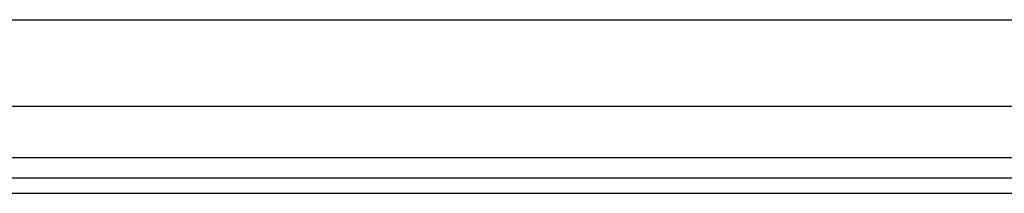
# Model space of a CAD drawing. Header units: inches. Extents: x 5 to 147, y 9 to 79.
# Tile 15 of 95: x 9.199 to 13.677, y 23.873 to 24.66. Entities that reach past the tile are written whole.
import ezdxf

# ---------------------------------------------------------------- set-up
doc = ezdxf.new("R2010")
doc.units = ezdxf.units.IN
doc.header["$MEASUREMENT"] = 0
doc.layers.add('Visible Edges(ANSI)', color=7, linetype='Continuous', lineweight=25)
doc.layers.add('Visible Tangent Edges(ANSI)', color=7, linetype='Continuous', lineweight=25)

msp = doc.modelspace()

# ---------------------------------------------------------------- linework, layer by layer
at = {"layer": 'Visible Edges(ANSI)'}
for p, q in [((5.5972, 24.6605), (33.7414, 24.6605)), ((33.7414, 24.2668), (5.5972, 24.2668)), ((34.4775, 23.9411), (4.8815, 23.9411)), ((4.8815, 23.8731), (34.4775, 23.8731))]:
    msp.add_line(p, q, dxfattribs=at)
at = {"layer": 'Visible Tangent Edges(ANSI)'}
msp.add_line((34.4775, 24.0341), (4.8815, 24.0341), dxfattribs=at)

doc.saveas('drawing.dxf')
